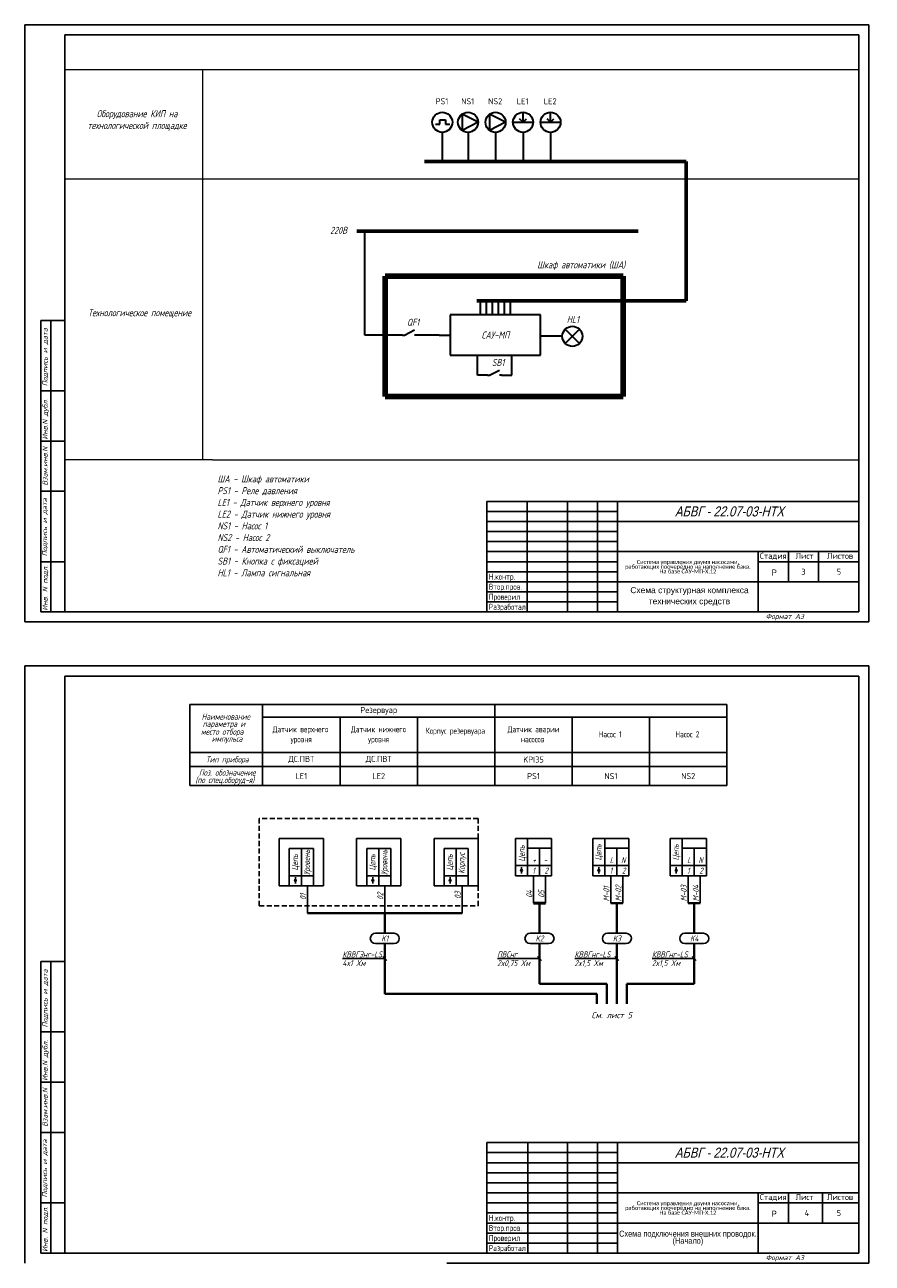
# Model space of a CAD drawing. Header units: millimetres. Extents: x 1700 to 2122, y 1030 to 2962.
# Tile 2 of 4: x 1700 to 2122, y 1367 to 1983. Entities that reach past the tile are written whole.
import ezdxf
from ezdxf.enums import TextEntityAlignment as Align

# ---------------------------------------------------------------- set-up
doc = ezdxf.new("R2010")
doc.units = ezdxf.units.MM
doc.linetypes.add('DASHED2', pattern=[0.375, 0.25, -0.125])
for name, color, linetype in [('_FORMAT OSNOVNAJA', 1, 'Continuous'), ('_TABLITSA OSNOVNAJA', 3, 'Continuous'), ('_TABLITSA TONKAJA', 2, 'Continuous'), ('Размеры', 3, 'Continuous'), ('Текст', 7, 'Continuous'), ('Форматка', 4, 'Continuous')]:
    doc.layers.add(name, color=color, linetype=linetype)
doc.layers.add('Слой1', color=10, linetype='Continuous', lineweight=200, plot=False)
doc.styles.add('35', font='romans.shx', dxfattribs={"width": 0.7, "oblique": 15, "height": 3.5})
doc.styles.add('Arial', font='arial.ttf')
doc.styles.add('Romans8', font='romans8.shx', dxfattribs={"width": 0.8, "height": 3})
doc.styles.add('style3', font='simplex.shx', dxfattribs={"height": 3})
doc.styles.add('style4', font='romans.shx', dxfattribs={"width": 0.7, "height": 3})
doc.styles.add('ДЛЯ текста', font='GOST_AU.ttf', dxfattribs={"oblique": 15, "height": 3.5})

msp = doc.modelspace()

# ---------------------------------------------------------------- linework, layer by layer
at = {"lineweight": 15}
for p, q in [((2115, 1960.73), (1720, 1960.73)), ((1788.45, 1960.73), (1788.45, 1906.3)), ((2115, 1906.3), (1720, 1906.3)), ((1788.45, 1906.3), (1788.45, 1766.76)), ((1793.4, 1766.76), (1720, 1766.76)), ((1793.4, 1766.76), (2115, 1766.76))]:
    msp.add_line(p, q, dxfattribs=at)
at = {"lineweight": 30}
for p, q in [((1906.57, 1933.73), (1906.57, 1935.83)), ((1906.57, 1935.83), (1909.37, 1935.83)), ((1909.37, 1935.83), (1909.37, 1933.73)), ((1942.94, 1934.66), (1952.94, 1934.66)), ((1947.94, 1934.66), (1946.23, 1936.36)), ((1947.94, 1934.66), (1947.94, 1939.66)), ((1947.94, 1934.66), (1949.65, 1936.36)), ((1956.65, 1934.66), (1966.65, 1934.66)), ((1961.65, 1934.66), (1959.94, 1936.36)), ((1961.65, 1934.66), (1961.65, 1939.66)), ((1961.65, 1934.66), (1963.36, 1936.36)), ((1904.47, 1933.73), (1906.57, 1933.73)), ((1907.78, 1929.66), (1907.78, 1915.19)), ((1909.37, 1933.73), (1911.47, 1933.73)), ((1920.58, 1929.66), (1920.58, 1915.19)), ((1934.27, 1929.66), (1934.27, 1915.19)), ((1947.94, 1929.66), (1947.94, 1915.19)), ((1961.65, 1929.66), (1961.65, 1915.19)), ((1869.28, 1828.87), (1869.28, 1880.5)), ((1926.77, 1838.87), (1926.77, 1845.87)), ((1929.77, 1838.87), (1929.77, 1845.87)), ((1932.77, 1838.87), (1932.77, 1845.87)), ((1935.77, 1838.87), (1935.77, 1845.87)), ((1938.77, 1838.87), (1938.77, 1845.87)), ((1941.77, 1838.87), (1941.77, 1845.87)), ((1911.71, 1838.87), (1911.71, 1818.87)), ((1956.71, 1838.87), (1911.71, 1838.87)), ((1956.71, 1818.87), (1956.71, 1838.87)), ((1976.03, 1824.69), (1968.96, 1831.76)), ((1968.96, 1824.69), (1976.03, 1831.76)), ((1874.28, 1828.87), (1869.28, 1828.87)), ((1879.28, 1828.87), (1874.28, 1828.87)), ((1887.99, 1828.87), (1879.28, 1828.87)), ((1906.15, 1828.87), (1894.99, 1828.87)), ((1906.15, 1828.87), (1911.71, 1828.87)), ((1967.5, 1828.22), (1956.71, 1828.22)), ((1911.71, 1818.87), (1956.71, 1818.87)), ((1925.31, 1808.87), (1925.31, 1818.87)), ((1942.31, 1808.87), (1942.31, 1818.87)), ((1930.31, 1808.87), (1925.31, 1808.87)), ((1937.31, 1808.87), (1942.31, 1808.87))]:
    msp.add_line(p, q, dxfattribs=at)
at = {"color": 7, "lineweight": 30, "ltscale": 10}
for p, q in [((1925.58, 1934.66), (1917.64, 1938.71)), ((1917.64, 1938.71), (1917.64, 1930.61)), ((1925.58, 1934.66), (1917.64, 1930.61)), ((1939.27, 1934.66), (1931.33, 1938.71)), ((1931.33, 1938.71), (1931.33, 1930.61)), ((1939.27, 1934.66), (1931.33, 1930.61))]:
    msp.add_line(p, q, dxfattribs=at)
at = {"lineweight": 60}
for p, q in [((1898.87, 1915.19), (1970.81, 1915.19)), ((2029.17, 1915.19), (1970.12, 1915.19)), ((2029.17, 1845.87), (2029.17, 1915.19)), ((1865.17, 1880.5), (2005.2, 1880.5)), ((1924.97, 1845.87), (1944.71, 1845.87)), ((1944.71, 1845.87), (2029.17, 1845.87))]:
    msp.add_line(p, q, dxfattribs=at)
at = {"lineweight": 100}
for p, q in [((1879.28, 1798.25), (1879.28, 1858.19)), ((1997.73, 1858.19), (1879.28, 1858.19)), ((1997.73, 1858.19), (1997.73, 1798.25)), ((1997.73, 1798.25), (1879.28, 1798.25))]:
    msp.add_line(p, q, dxfattribs=at)
at = {"color": 0, "lineweight": 30}
for p, q in [((1888.99, 1828.87), (1893.99, 1831.37)), ((1887.99, 1828.87), (1888.99, 1828.87)), ((1894.99, 1828.87), (1893.99, 1828.87)), ((1931.31, 1808.87), (1936.31, 1811.37)), ((1930.31, 1808.87), (1931.31, 1808.87)), ((1937.31, 1808.87), (1936.31, 1808.87))]:
    msp.add_line(p, q, dxfattribs=at)
at = {"color": 7}
for p, q in [((1782.11, 1645.16), (1782.11, 1604.78)), ((1818.39, 1637.73), (1818.39, 1604.78)), ((1933.91, 1637.73), (1933.91, 1604.78)), ((1944.16, 1578.51), (1944.16, 1560)), ((1944.16, 1578.51), (1962.16, 1578.51)), ((1950.16, 1578.51), (1950.16, 1560)), ((1982.67, 1578.51), (1982.67, 1560)), ((1982.67, 1578.51), (2000.67, 1578.51)), ((1988.67, 1578.51), (1988.67, 1560)), ((2021.17, 1578.51), (2021.17, 1560)), ((2021.17, 1578.51), (2039.17, 1578.51)), ((2027.17, 1578.51), (2027.17, 1560)), ((1831.64, 1573.51), (1831.64, 1555)), ((1831.64, 1573.51), (1843.64, 1573.51)), ((1837.64, 1573.51), (1837.64, 1555)), ((1843.64, 1573.51), (1843.64, 1555)), ((1870.15, 1573.51), (1870.15, 1555)), ((1870.15, 1573.51), (1882.15, 1573.51)), ((1876.15, 1573.51), (1876.15, 1555)), ((1882.15, 1573.51), (1882.15, 1555)), ((1908.65, 1573.51), (1908.65, 1555)), ((1908.65, 1573.51), (1920.65, 1573.51)), ((1914.65, 1573.51), (1914.65, 1555)), ((1920.65, 1573.51), (1920.65, 1555)), ((1950.16, 1573.66), (1962.16, 1573.66)), ((1956.16, 1573.66), (1956.16, 1560)), ((1962.16, 1573.66), (1962.16, 1560)), ((1988.67, 1573.66), (2000.67, 1573.66)), ((1994.67, 1573.66), (1994.67, 1560)), ((2000.67, 1573.66), (2000.67, 1560)), ((2027.17, 1573.66), (2039.17, 1573.66)), ((2033.17, 1573.66), (2033.17, 1560)), ((2039.17, 1573.66), (2039.17, 1560)), ((1944.16, 1565), (1962.16, 1565)), ((1950.16, 1560), (1950.16, 1565)), ((1982.67, 1565), (2000.67, 1565)), ((1988.67, 1560), (1988.67, 1565)), ((2021.17, 1565), (2039.17, 1565)), ((2027.17, 1560), (2027.17, 1565)), ((1831.64, 1560), (1843.64, 1560)), ((1834.69, 1558.1), (1834.69, 1559.22)), ((1837.64, 1555), (1837.64, 1560)), ((1870.15, 1560), (1882.15, 1560)), ((1873.2, 1558.1), (1873.2, 1559.22)), ((1876.15, 1555), (1876.15, 1560)), ((1908.65, 1560), (1920.65, 1560)), ((1911.7, 1558.1), (1911.7, 1559.22)), ((1914.65, 1555), (1914.65, 1560)), ((1944.16, 1560), (1962.16, 1560)), ((1947.21, 1563.1), (1947.21, 1564.22)), ((1947.21, 1561.08), (1947.21, 1562.2)), ((1953.16, 1560), (1953.16, 1546.38)), ((1959.17, 1560), (1959.17, 1546.38)), ((1982.67, 1560), (2000.67, 1560)), ((1985.71, 1563.1), (1985.71, 1564.22)), ((1985.71, 1561.08), (1985.71, 1562.2)), ((1991.67, 1560), (1991.67, 1546.38)), ((1997.67, 1560), (1997.67, 1546.38)), ((2021.17, 1560), (2039.17, 1560)), ((2024.22, 1563.1), (2024.22, 1564.22)), ((2024.22, 1561.08), (2024.22, 1562.2)), ((2030.17, 1560), (2030.17, 1546.38)), ((2036.18, 1560), (2036.18, 1546.38)), ((1831.64, 1555), (1843.64, 1555)), ((1834.69, 1556.08), (1834.69, 1557.2)), ((1840.64, 1555), (1840.64, 1541.38)), ((1870.15, 1555), (1882.15, 1555)), ((1873.2, 1556.08), (1873.2, 1557.2)), ((1879.15, 1555), (1879.15, 1541.38)), ((1908.65, 1555), (1920.65, 1555)), ((1911.7, 1556.08), (1911.7, 1557.2)), ((1917.65, 1555), (1917.65, 1541.38)), ((1874.51, 1526.2), (1883.79, 1526.2)), ((1951.5, 1526.2), (1960.78, 1526.2)), ((1990, 1526.2), (1999.29, 1526.2)), ((2028.51, 1526.2), (2037.79, 1526.2))]:
    msp.add_line(p, q, dxfattribs=at)
for p, q in [((1782.11, 1645.16), (2049.43, 1645.16)), ((1818.39, 1638.19), (1818.39, 1645.16)), ((1933.91, 1638.19), (1933.91, 1645.16)), ((2049.43, 1638.19), (2049.43, 1645.16)), ((1818.39, 1621.25), (1782.11, 1621.25)), ((1818.39, 1621.25), (1818.39, 1604.78)), ((1856.9, 1621.25), (1856.9, 1604.78)), ((1895.4, 1621.25), (1895.4, 1604.78)), ((1933.91, 1621.25), (1933.91, 1604.78)), ((1933.91, 1621.25), (1933.91, 1604.78)), ((1972.41, 1621.25), (1972.41, 1604.78)), ((2010.92, 1621.25), (2010.92, 1604.78)), ((2049.43, 1621.25), (2049.43, 1604.78)), ((1818.39, 1614.28), (1782.11, 1614.28)), ((1818.39, 1614.28), (1933.91, 1614.28)), ((1933.91, 1614.28), (2049.43, 1614.28)), ((1782.11, 1604.78), (1818.39, 1604.78)), ((1818.39, 1604.78), (1856.9, 1604.78)), ((1856.9, 1604.78), (1895.4, 1604.78)), ((1895.4, 1604.78), (1933.91, 1604.78)), ((1933.91, 1604.78), (1972.41, 1604.78)), ((1972.41, 1604.78), (2010.92, 1604.78)), ((2010.92, 1604.78), (2049.43, 1604.78)), ((1848.64, 1578.51), (1826.64, 1578.51)), ((1826.64, 1578.51), (1826.64, 1555)), ((1848.64, 1573.51), (1848.64, 1578.51)), ((1887.15, 1578.51), (1865.15, 1578.51)), ((1865.15, 1578.51), (1865.15, 1555)), ((1887.15, 1573.51), (1887.15, 1578.51)), ((1925.65, 1578.51), (1903.65, 1578.51)), ((1903.65, 1578.51), (1903.65, 1555)), ((1925.65, 1573.51), (1925.65, 1578.51)), ((1848.64, 1555), (1848.64, 1573.51)), ((1887.15, 1555), (1887.15, 1573.51)), ((1925.65, 1555), (1925.65, 1573.51)), ((1826.64, 1555), (1831.64, 1555)), ((1843.64, 1555), (1848.64, 1555)), ((1865.15, 1555), (1870.15, 1555)), ((1882.15, 1555), (1887.15, 1555)), ((1903.65, 1555), (1908.65, 1555)), ((1920.65, 1555), (1925.65, 1555)), ((1883.82, 1531.38), (1874.53, 1531.38)), ((1960.81, 1531.38), (1951.52, 1531.38)), ((1999.31, 1531.38), (1990.03, 1531.38)), ((2037.82, 1531.38), (2028.53, 1531.38)), ((1878.19, 1519.84), (1880.11, 1517.87)), ((1955.18, 1519.84), (1957.1, 1517.87)), ((1993.69, 1519.84), (1995.6, 1517.87)), ((2032.19, 1519.84), (2034.11, 1517.87))]:
    msp.add_line(p, q)
at = {"color": 3, "linetype": 'DASHED2', "ltscale": 10}
for p, q in [((1925.65, 1588.51), (1816.64, 1588.51)), ((1816.64, 1588.51), (1816.64, 1555)), ((1925.65, 1578.51), (1925.65, 1588.51)), ((1816.64, 1555), (1816.64, 1545)), ((1925.65, 1545), (1925.65, 1555)), ((1816.64, 1545), (1925.65, 1545))]:
    msp.add_line(p, q, dxfattribs=at)
at = {"color": 7, "lineweight": 50}
msp.add_line((1953.16, 1546.38), (1959.17, 1546.38), dxfattribs=at)
at = {"lineweight": 40}
for p, q in [((1956.16, 1546.38), (1956.16, 1531.38)), ((1994.67, 1546.38), (1994.67, 1531.38)), ((2033.18, 1546.38), (2033.18, 1531.38)), ((1917.65, 1541.38), (1840.64, 1541.38)), ((1879.15, 1541.38), (1879.17, 1531.38)), ((1879.15, 1526.2), (1879.15, 1506.2)), ((1956.14, 1526.2), (1956.14, 1506.2)), ((1994.65, 1526.2), (1994.65, 1506.2)), ((2033.15, 1526.2), (2033.15, 1506.2)), ((1879.15, 1506.2), (1879.15, 1501.2)), ((1989.65, 1506.2), (1956.14, 1506.2)), ((1989.65, 1506.2), (1989.65, 1496.2)), ((1994.65, 1506.2), (1994.65, 1496.2)), ((1999.65, 1506.2), (2033.15, 1506.2)), ((1999.65, 1506.2), (1999.65, 1496.2)), ((1879.15, 1501.2), (1984.65, 1501.2)), ((1984.65, 1501.2), (1984.65, 1496.2))]:
    msp.add_line(p, q, dxfattribs=at)
at = {"color": 7, "lineweight": 40}
for p, q in [((1991.67, 1546.38), (1997.67, 1546.38)), ((2030.17, 1546.38), (2036.18, 1546.38))]:
    msp.add_line(p, q, dxfattribs=at)
at = {"color": 7, "linetype": 'Continuous'}
for p, q in [((1879.15, 1518.85), (1858.19, 1518.85)), ((1956.14, 1518.85), (1935.18, 1518.85)), ((1994.65, 1518.85), (1973.69, 1518.85)), ((2033.15, 1518.85), (2012.19, 1518.85))]:
    msp.add_line(p, q, dxfattribs=at)
for points in [[(1818.39, 1638.84), (1856.9, 1638.84), (1856.9, 1621.25), (1818.39, 1621.25)], [(1856.9, 1638.84), (1895.4, 1638.84), (1895.4, 1621.25), (1856.9, 1621.25)], [(1895.4, 1638.84), (1933.91, 1638.84), (1933.91, 1621.25), (1895.4, 1621.25)], [(1933.91, 1638.84), (1972.41, 1638.84), (1972.41, 1621.25), (1933.91, 1621.25)], [(1972.41, 1638.84), (2010.92, 1638.84), (2010.92, 1621.25), (1972.41, 1621.25)], [(2010.92, 1638.84), (2049.43, 1638.84), (2049.43, 1621.25), (2010.92, 1621.25)]]:
    msp.add_lwpolyline(points, close=True)
at = {"color": 7, "lineweight": 30, "ltscale": 10}
for centre in [(1907.78, 1934.66), (1920.58, 1934.66), (1934.27, 1934.66), (1947.94, 1934.66), (1961.65, 1934.66)]:
    msp.add_circle(centre, 5, dxfattribs=at)
at = {"lineweight": 30, "ltscale": 10}
msp.add_circle((1972.5, 1828.22), 5, dxfattribs=at)
at = {"color": 7}
for centre in [(1947.21, 1562.65), (1985.71, 1562.65), (2024.22, 1562.65), (1834.69, 1557.65), (1873.2, 1557.65), (1911.7, 1557.65)]:
    msp.add_circle(centre, 0.452, dxfattribs=at)
for centre, start, end in [((1874.53, 1528.79), 90, 269.45154), ((1883.79, 1528.79), 270, 89.45154), ((1951.52, 1528.79), 90, 269.45154), ((1960.78, 1528.79), 270, 89.45154), ((1990.03, 1528.79), 90, 269.45154), ((1999.29, 1528.79), 270, 89.45154), ((2028.53, 1528.79), 90, 269.45154), ((2037.79, 1528.79), 270, 89.45154)]:
    msp.add_arc(centre, 2.59, start, end, dxfattribs=at)
at = {"layer": '_FORMAT OSNOVNAJA', "color": 7}
for p, q in [((1930, 1746.16), (1930, 1691.16)), ((2115, 1746.16), (1930, 1746.16))]:
    msp.add_line(p, q, dxfattribs=at)
at = {"layer": '_TABLITSA OSNOVNAJA', "color": 7}
for p, q in [((1950, 1746.16), (1950, 1691.16)), ((1970, 1691.16), (1970, 1746.16)), ((1985, 1746.16), (1985, 1691.16)), ((1995, 1691.16), (1995, 1746.16)), ((2115, 1736.16), (1995, 1736.16)), ((1995, 1721.16), (2115, 1721.16)), ((2065, 1721.16), (2065, 1691.16)), ((2080, 1706.16), (2080, 1721.16)), ((2095, 1721.16), (2095, 1706.16)), ((2065, 1716.16), (2115, 1716.16)), ((2115, 1706.16), (1995, 1706.16))]:
    msp.add_line(p, q, dxfattribs=at)
at = {"layer": '_TABLITSA TONKAJA', "color": 7}
for p, q in [((1930, 1741.16), (1995, 1741.16)), ((1930, 1736.16), (1995, 1736.16)), ((1995, 1731.16), (1930, 1731.16)), ((1995, 1731.16), (1930, 1731.16)), ((1930, 1726.16), (1995, 1726.16)), ((1930, 1726.16), (1995, 1726.16)), ((1930, 1721.16), (1995, 1721.16)), ((1930, 1721.16), (1995, 1721.16)), ((1995, 1716.16), (1930, 1716.16)), ((1995, 1716.16), (1930, 1716.16)), ((1930, 1711.16), (1995, 1711.16)), ((1930, 1711.16), (1995, 1711.16)), ((1995, 1706.16), (1930, 1706.16)), ((1995, 1706.16), (1930, 1706.16)), ((1995, 1701.16), (1930, 1701.16)), ((1995, 1701.16), (1930, 1701.16)), ((1930, 1696.16), (1995, 1696.16)), ((1930, 1696.16), (1995, 1696.16))]:
    msp.add_line(p, q, dxfattribs=at)
at = {"layer": 'Размеры', "color": 7}
for p, q in [((1962.16, 1573.66), (1962.16, 1578.51)), ((2000.67, 1573.66), (2000.67, 1578.51)), ((2039.17, 1573.66), (2039.17, 1578.51))]:
    msp.add_line(p, q, dxfattribs=at)
at = {"layer": 'Слой1', "color": 7, "lineweight": -3}
for p, q in [((1700, 1983.16), (1700, 1686.16)), ((1700, 1983.16), (1700, 1686.16)), ((2120, 1983.16), (2120, 1686.16)), ((2120, 1983.16), (2120, 1686.16)), ((2120, 1983.16), (2120, 1686.16)), ((2120, 1983.16), (2120, 1686.16)), ((2120, 1983.16), (2120, 1686.16)), ((1700, 1664.28), (1700, 1367.28)), ((1700, 1664.28), (1700, 1367.28)), ((2120, 1664.28), (2120, 1367.28)), ((2120, 1664.28), (2120, 1367.28)), ((2120, 1664.28), (2120, 1367.28)), ((2120, 1664.28), (2120, 1367.28)), ((2120, 1664.28), (2120, 1367.28))]:
    msp.add_line(p, q, dxfattribs=at)
at = {"layer": 'Слой1', "color": 7, "linetype": 'ByBlock', "lineweight": -3, "ltscale": 0.4}
for p, q in [((1700, 1983.16), (1910, 1983.16)), ((1905.48, 1983.16), (2120, 1983.16)), ((1700, 1686.16), (2120, 1686.16)), ((1700, 1686.16), (1910, 1686.16)), ((1700, 1686.16), (1910, 1686.16)), ((1700, 1664.28), (1910, 1664.28)), ((1910, 1664.28), (2120, 1664.28)), ((1910, 1367.28), (2120, 1367.28)), ((1910, 1367.28), (2120, 1367.28)), ((1910, 1367.28), (2120, 1367.28))]:
    msp.add_line(p, q, dxfattribs=at)
at = {"layer": 'Форматка', "color": 7, "lineweight": -3}
for p, q in [((1720, 1691.16), (1720, 1978.16)), ((1720, 1978.16), (2115, 1978.16)), ((2115, 1978.16), (2115, 1691.16)), ((1720, 1836.16), (1708, 1836.16)), ((1708, 1691.16), (1708, 1836.16)), ((1713, 1691.16), (1713, 1836.16)), ((1720, 1801.16), (1708, 1801.16)), ((1720, 1776.16), (1708, 1776.16)), ((1720, 1751.16), (1708, 1751.16)), ((1720, 1716.16), (1708, 1716.16)), ((2115, 1691.16), (1708, 1691.16)), ((1720, 1372.28), (1720, 1659.28)), ((1720, 1659.28), (2115, 1659.28)), ((2115, 1659.28), (2115, 1372.28)), ((1720, 1517.28), (1708, 1517.28)), ((1708, 1372.28), (1708, 1517.28)), ((1713, 1372.28), (1713, 1517.28)), ((1720, 1482.28), (1708, 1482.28)), ((1720, 1457.28), (1708, 1457.28)), ((1720, 1432.28), (1708, 1432.28)), ((2115, 1427.28), (1930, 1427.28)), ((1930, 1427.28), (1930, 1372.28)), ((1950.38, 1427.28), (1950.38, 1372.28)), ((1970, 1427.28), (1970, 1372.28)), ((1985, 1427.28), (1985, 1372.28)), ((1995, 1427.28), (1995, 1372.28)), ((1995, 1422.28), (1930, 1422.28)), ((1995, 1417.28), (1930, 1417.28)), ((1995, 1417.28), (2115, 1417.28)), ((1995, 1412.28), (1930, 1412.28)), ((1995, 1407.28), (1930, 1407.28)), ((1995, 1402.28), (1930, 1402.28)), ((1995, 1402.28), (2115, 1402.28)), ((2065, 1402.28), (2065, 1372.28)), ((2080, 1402.28), (2080, 1387.28)), ((2097, 1402.28), (2097, 1387.28)), ((1720, 1397.28), (1708, 1397.28)), ((1995, 1397.28), (1930, 1397.28)), ((1995, 1392.28), (1930, 1392.28)), ((2115, 1397.28), (2065, 1397.28)), ((1995, 1387.28), (1930, 1387.28)), ((1995, 1387.28), (2115, 1387.28)), ((1995, 1382.28), (1930, 1382.28)), ((1995, 1377.28), (1930, 1377.28)), ((2115, 1372.28), (1708, 1372.28))]:
    msp.add_line(p, q, dxfattribs=at)

# ---------------------------------------------------------------- texts
at = {"lineweight": -3, "style": 'Arial', "oblique": 15, "width": 0.8}
for p in [(2077.76, 1741.15), (2077.76, 1422.27)]:
    msp.add_text('АБВГ - 22.07-03-НТХ', height=5, dxfattribs=at).set_placement(p, align=Align.MIDDLE_RIGHT)
at = {"color": 7, "style": 'Arial', "width": 0.8}
for p in [(2071.77, 1709.28), (2071.77, 1390.41)]:
    msp.add_text('Р', height=3, dxfattribs=at).set_placement(p)
at = {"color": 7, "oblique": 15}
for s, style, width, p in [('Наименование', 'style4', 0.7, (1788.04, 1637.59)), ('место отбора', 'style4', 0.7, (1787.69, 1630.1)), ('параметра и', 'style4', 0.7, (1788.54, 1634)), ('импульса', 'style4', 0.7, (1793.04, 1626.6)), ('Тип прибора', 'style4', 0.7, (1790.15, 1616.33)), ('(по спец.оборуд-я)', 'style4', 0.7, (1784.92, 1606.1)), ('Поз. обозначение', 'style4', 0.7, (1786.7, 1609.77)), ('+', 'style3', 0.669676, (1952.63, 1566.24)), ('-', 'style3', 0.669676, (1958.22, 1566.24)), ('L', 'style3', 0.669676, (1991.14, 1566.24)), ('N', 'style3', 0.669676, (1996.73, 1566.24)), ('L', 'style3', 0.669676, (2029.64, 1566.24)), ('N', 'style3', 0.669676, (2035.24, 1566.24)), ('1', 'style3', 0.669676, (1952.58, 1561.02)), ('2', 'style3', 0.669676, (1958.69, 1561.02)), ('1', 'style3', 0.669676, (1991.08, 1561.02)), ('2', 'style3', 0.669676, (1997.19, 1561.02)), ('1', 'style3', 0.669676, (2029.59, 1561.02)), ('2', 'style3', 0.669676, (2035.7, 1561.02))]:
    msp.add_text(s, height=3, dxfattribs=dict(at, style=style, width=width)).set_placement(p)
at = {"color": 7, "style": 'style4', "oblique": 15}
for s, width, p in [('Уровень', 0.7, (1841.92, 1560.33)), ('Уровень', 0.7, (1880.43, 1560.33)), ('Корпус', 0.7, (1918.88, 1560.92)), ('Цепь', 0.7, (1948.78, 1566.98)), ('Цепь', 0.7, (1986.94, 1567.59)), ('Цепь', 0.7, (2025.45, 1567.59)), ('Цепь', 0.7, (1835.92, 1562.59)), ('Цепь', 0.7, (1874.43, 1562.59)), ('Цепь', 0.7, (1912.93, 1562.59)), ('04', 0.700428, (1952.57, 1549.04)), ('05', 0.700428, (1958.58, 1549.04)), ('M-01', 0.700428, (1990.93, 1547.25)), ('M-02', 0.700428, (1996.94, 1547.25)), ('M-03', 0.700428, (2029.44, 1547.25)), ('M-04', 0.700428, (2035.44, 1547.25)), ('01', 0.700428, (1839.91, 1548)), ('02', 0.700428, (1878.41, 1548)), ('03', 0.700428, (1916.92, 1548.48))]:
    msp.add_text(s, height=3, rotation=90, dxfattribs=dict(at, width=width)).set_placement(p)
for s, width, p in [('K1', 0.7, (1879.16, 1528.79)), ('K2', 0.7, (1956.15, 1528.79)), ('K3', 0.7, (1994.66, 1528.79)), ('K4', 0.7, (2033.16, 1528.79)), ('См. лист 5', 0.8, (1992.11, 1490.64))]:
    msp.add_text(s, height=3, dxfattribs=dict(at, width=width)).set_placement(p, align=Align.MIDDLE_CENTER)
at = {"color": 0, "style": 'style3', "oblique": 15, "width": 0.7}
for s, p in [('КВВГЭнг-LS', (1858.08, 1519.37)), ('ПВСнг', (1935.07, 1519.37)), ('КВВГнг-LS', (1973.58, 1519.37)), ('КВВГнг-LS', (2012.08, 1519.37)), ('4x1 Xм', (1858.08, 1515.04)), ('2x0,75 Xм', (1935.07, 1515.04)), ('2x1,5 Xм', (1973.58, 1515.04)), ('2x1,5 Xм', (2012.08, 1515.04))]:
    msp.add_text(s, height=3, dxfattribs=at).set_placement(p)
at = {"color": 7, "linetype": 'Continuous', "char_height": 3.5, "attachment_point": 5, "style": 'ДЛЯ текста'}
for s, insert, width in [('\\A1;Оборудование КИП на технологической площадке', (1755.87, 1935.54), 54.1238), ('\\A1;220В', (1856.17, 1880.94), 28.0293), ('\\A1;Технологическое помещение', (1757.12, 1839.49), 80.1554), ('\\A1;QF1', (1893.22, 1835.2), 7.5321), ('\\A1;SB1', (1935.54, 1815.2), 7.5321)]:
    msp.add_mtext(s, dxfattribs=dict(at, insert=insert, width=width))
at = {"color": 7, "linetype": 'Continuous', "lineweight": 30, "char_height": 3.5, "style": 'ДЛЯ текста'}
for s, insert, width, attachment_point in [('\\A1;Шкаф автоматики (ША)', (1976.92, 1863.34), 60.5308, 5), ('\\A1;HL1', (1972.77, 1836.61), 27.4144, 5), ('\\A1;САУ-МП', (1934.21, 1828.87), 45, 5), ('\\A1;ША - Шкаф автоматики\\PPS1 - Реле давления\\PLE1 - Датчик верхнего уровня\\PLE2 - Датчик нижнего уровня\\PNS1 - Насос 1 \\PNS2 - Насос 2 \\PQF1 - Автоматический выключатель\\PSB1 - Кнопка с фиксацией\\PHL1 - Лампа сигнальная', (1795.93, 1733.96), 151.3185, 4)]:
    msp.add_mtext(s, dxfattribs=dict(at, insert=insert, width=width, attachment_point=attachment_point))
at = {"char_height": 2.2, "width": 70, "attachment_point": 5, "line_spacing_factor": 0.7, "style": 'Arial'}
for insert in [(2030, 1713.66), (2030, 1394.78)]:
    msp.add_mtext('{\\fCalibri|b0|i0|c204|p34;\\H0.91667x;Система управления двумя насосами, \\fCalibri|b0|i0|c0|p34;\\P\\fCalibri|b0|i0|c204|p34;работающих поочерёдно на наполнение бака. \\fCalibri|b0|i0|c0|p34;\\H1.8129x; \\H0.5516x;\\P\\fCalibri|b0|i0|c204|p34;На базе САУ-МП-Х.\\fCalibri|b0|i0|c0|p34;12\\H1.8958x; }', dxfattribs=dict(at, insert=insert))
at = {"char_height": 3, "attachment_point": 1, "style": 'style4'}
for s, heights, insert in [('\\pi5.0029;Датчик верхнего \\P\\pi13.903;уровня', [9.77], (1818.39, 1634.34)), ('\\pi5.4529;Датчик нижнего \\P\\pi13.903;уровня', [9.77], (1856.9, 1634.34)), ('\\pi4.1029;Корпус резервуара', [0], (1895.4, 1633.56)), ('\\pi6.4029;Датчик аварии \\P\\pi13.003;насосов', [9.77], (1933.91, 1634.34)), ('\\pi13.153;Насос 1', [0], (1972.41, 1631.82)), ('\\pi12.853;Насос 2', [0], (2010.92, 1631.82))]:
    msp.add_mtext_dynamic_manual_height_columns(s, width=38.5057, gutter_width=15, heights=heights, dxfattribs=dict(at, insert=insert))
at = {"color": 7, "insert": (2030, 1379.78), "char_height": 3, "width": 70, "attachment_point": 5, "line_spacing_factor": 0.7, "style": 'Arial'}
msp.add_mtext('\\pt24;{\\W0.8;Схема подключения внешних проводок. (Начало)}', dxfattribs=at)
at = {"layer": 'Текст', "color": 7, "lineweight": 30, "ltscale": 6.666667, "char_height": 3, "width": 11.3228, "attachment_point": 5, "style": 'Romans8'}
for s, insert in [('PS1', (1907.62, 1945.12)), ('NS1', (1920.42, 1945.12)), ('NS2', (1934.11, 1945.12)), ('LE1', (1947.78, 1945.12)), ('LE2', (1961.49, 1945.12))]:
    msp.add_mtext(s, dxfattribs=dict(at, insert=insert))
at = {"layer": 'Текст', "color": 7, "ltscale": 6.666667, "char_height": 3, "style": 'Romans8'}
for s, insert, width, attachment_point in [('Стадия', (2072.5, 1720.55), 15, 2), ('\\pi3.55;Лист', (2080, 1720.55), 15, 1), ('\\pi4.1499;Листов', (2095, 1720.55), 20, 1), ('Стадия', (2072.5, 1401.68), 15, 2), ('\\pi3.55;Лист', (2080, 1401.68), 15, 1), ('\\pi4.1499;Листов', (2095, 1401.68), 20, 1)]:
    msp.add_mtext(s, dxfattribs=dict(at, insert=insert, width=width, attachment_point=attachment_point))
at = {"layer": 'Текст', "color": 7, "ltscale": 100, "char_height": 3, "attachment_point": 5, "style": 'Romans8'}
for s, insert, width in [('\\A1;3', (2087.5, 1711.16), 15), ('\\A1;5', (2105.13, 1711.16), 19.7446), ('\\A1;4', (2089.23, 1392.28), 19.7446), ('\\A1;5', (2105.13, 1392.28), 19.7446)]:
    msp.add_mtext(s, dxfattribs=dict(at, insert=insert, width=width))
at = {"layer": 'Текст', "color": 7, "char_height": 3, "width": 21.4279, "attachment_point": 1, "style": 'Romans8'}
for insert in [(1930.95, 1725.2), (1930.95, 1406.32)]:
    msp.add_mtext('{\\W0.7;\\P\\P\\PН.контр.   \\PВтор.пров.\\PПроверил\\PРазработал}', dxfattribs=dict(at, insert=insert))
at = {"layer": 'Текст', "color": 0, "char_height": 3, "attachment_point": 5, "line_spacing_factor": 0.9, "style": 'Romans8'}
for s, insert, width in [('\\A1;Резервуар', (1876.15, 1642), 115.5172), ('\\A1;ДС.ПВТ', (1837.64, 1617.77), 38.5057), ('\\A1;ДС.ПВТ', (1876.15, 1617.77), 38.5057), ('\\A1;KPI35', (1953.16, 1617.77), 38.5057), ('\\A1;LE1', (1837.64, 1609.53), 38.5057), ('\\A1;LE2', (1876.15, 1609.53), 38.5057), ('\\A1;PS1', (1953.16, 1609.53), 38.5057), ('\\A1;NS1', (1991.67, 1609.53), 38.5057), ('\\A1;NS2', (2030.17, 1609.53), 38.5057)]:
    msp.add_mtext(s, dxfattribs=dict(at, insert=insert, width=width))
at = {"layer": 'Форматка', "color": 7, "lineweight": -3, "style": '35', "oblique": 15, "width": 0.9}
for s, p in [('Подпись и дата', (1711.34, 1803.4)), ('Инв.N дубл.', (1711.34, 1776.86)), ('Взам.инв.N', (1711.34, 1753.99)), ('Подпись и дата', (1711.14, 1718.83)), ('Инв. N подл.', (1711.34, 1691.79)), ('Подпись и дата', (1711.34, 1484.53)), ('Инв.N дубл.', (1711.34, 1457.98)), ('Взам.инв.N', (1711.34, 1435.11)), ('Подпись и дата', (1711.14, 1399.95)), ('Инв. N подл.', (1711.34, 1372.91))]:
    msp.add_text(s, height=2.5, rotation=90, dxfattribs=at).set_placement(p)
at = {"layer": 'Форматка', "color": 7, "lineweight": -3, "style": 'Arial'}
for s, p in [('Схема структурная комплекса', (2030.78, 1702)), ('технических средств', (2030.78, 1696.5))]:
    msp.add_text(s, height=3, dxfattribs=at).set_placement(p, align=Align.MIDDLE_CENTER)
at = {"layer": 'Форматка', "color": 7, "lineweight": -3, "style": '35', "oblique": 15}
for p in [(2068.72, 1687.69), (2068.72, 1368.81)]:
    msp.add_text('Формат А3', height=2.5, dxfattribs=at).set_placement(p)

doc.saveas('drawing.dxf')
